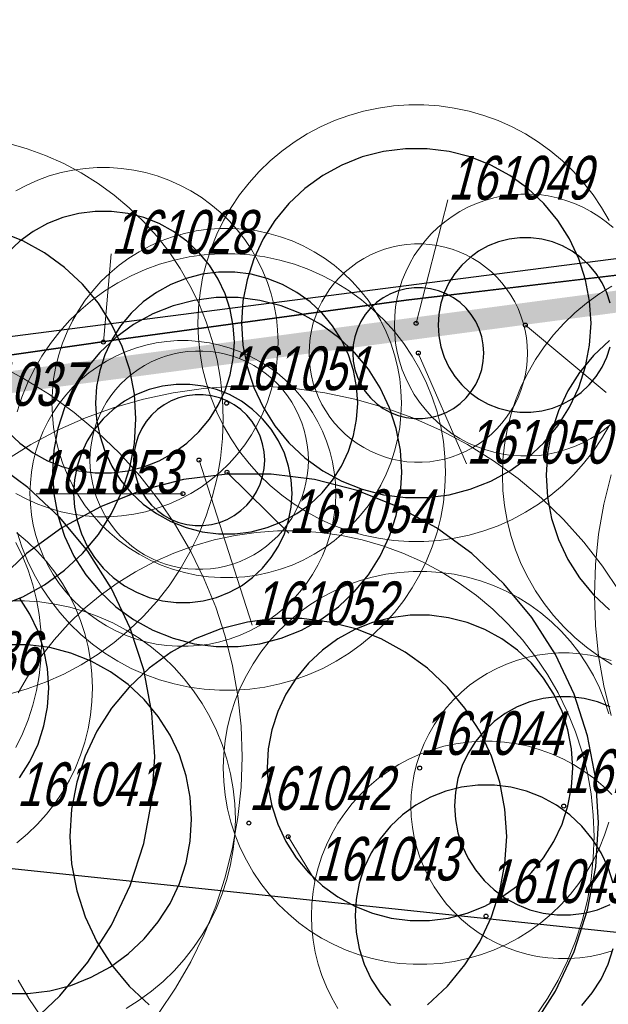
# Model space of a CAD drawing. Header units: metres. Extents: x 7419449 to 7420144, y 5549519 to 5549653.
# Tile 51 of 67: x 7419531 to 7419544, y 5549622 to 5549645. Entities that reach past the tile are written whole.
import ezdxf
from ezdxf.enums import TextEntityAlignment as Align
from ezdxf.lldxf.tags import DXFTag

# ---------------------------------------------------------------- set-up
doc = ezdxf.new("R2010")
doc.units = ezdxf.units.M
doc.layers.add('_4_GRANICA_OPRACOWANIA', color=146, linetype='2', lineweight=53, transparency=0.2)
doc.layers.add('_4_korony', color=7, linetype='Continuous', lineweight=25, true_color=0x7aa300)
for name, color, linetype, lineweight in [('_4_krzewy istniejące', 86, 'Continuous', 30), ('_4_NUMERY_PIKIET', 7, 'Continuous', 15), ('_4_SOD', 30, 'Continuous', 20)]:
    doc.layers.add(name, color=color, linetype=linetype, lineweight=lineweight)
doc.layers.add('_4_PUNKT_INWENTARYZACYJNY', color=7, linetype='Continuous')
doc.styles.add('STANDARD-Working1250', font='arial.ttf', dxfattribs={"height": 2.5})
tags = doc.linetypes.add('2', pattern=[0.9, 0.6, -0.3]).pattern_tags.tags
tags[6:7] = [DXFTag(74, 4), DXFTag(75, 0), DXFTag(340, '0'), DXFTag(46, 1.0), DXFTag(50, 0.0), DXFTag(44, 0.0), DXFTag(45, 0.0)]
tags[4:5] = [DXFTag(74, 4), DXFTag(75, 0), DXFTag(340, '0'), DXFTag(46, 1.0), DXFTag(50, 0.0), DXFTag(44, 0.0), DXFTag(45, 0.0)]

msp = doc.modelspace()

# ---------------------------------------------------------------- linework, layer by layer
at = {"layer": '_4_GRANICA_OPRACOWANIA', "lineweight": 30, "ltscale": 3, "const_width": 0.5}
msp.add_lwpolyline([(7419450.062, 5549530.83), (7419458.91, 5549530.45), (7419461.94, 5549530.29), (7419468.08, 5549529.97), (7419483.43, 5549529.18), (7419523.94, 5549526.59), (7419538.19, 5549526.4), (7419548.95, 5549525.8), (7419576.9, 5549524.47), (7419583.97, 5549584.15), (7419584.48, 5549588.54), (7419590.93, 5549644.33), (7419562.5, 5549640.55), (7419487.71, 5549630.61), (7419482.9, 5549629.97), (7419478.25, 5549627.12), (7419462.12, 5549617.26), (7419459.99, 5549593.07), (7419450.09, 5549531.19)], close=True, dxfattribs=at)
at = {"layer": '_4_korony', "linetype": 'Continuous', "flags": 128}
for points in [[(7419543.984, 5549637.674), (7419543.952, 5549638.175), (7419543.858, 5549638.669), (7419543.703, 5549639.146), (7419543.489, 5549639.601), (7419543.22, 5549640.025), (7419542.9, 5549640.412), (7419542.534, 5549640.756), (7419542.127, 5549641.051), (7419541.687, 5549641.293), (7419541.22, 5549641.478), (7419540.734, 5549641.603), (7419540.235, 5549641.666), (7419539.733, 5549641.666), (7419539.234, 5549641.603), (7419538.748, 5549641.478), (7419538.281, 5549641.293), (7419537.841, 5549641.051), (7419537.434, 5549640.756), (7419537.068, 5549640.412), (7419536.748, 5549640.025), (7419536.479, 5549639.601), (7419536.265, 5549639.146), (7419536.11, 5549638.669), (7419536.016, 5549638.175), (7419535.984, 5549637.674), (7419536.016, 5549637.173), (7419536.11, 5549636.679), (7419536.265, 5549636.202), (7419536.479, 5549635.747), (7419536.748, 5549635.323), (7419537.068, 5549634.936), (7419537.434, 5549634.592), (7419537.841, 5549634.297), (7419538.281, 5549634.055), (7419538.748, 5549633.87), (7419539.234, 5549633.745), (7419539.733, 5549633.682), (7419540.235, 5549633.682), (7419540.734, 5549633.745), (7419541.22, 5549633.87), (7419541.687, 5549634.055), (7419542.127, 5549634.297), (7419542.534, 5549634.592), (7419542.9, 5549634.936), (7419543.22, 5549635.323), (7419543.489, 5549635.747), (7419543.703, 5549636.202), (7419543.858, 5549636.679), (7419543.952, 5549637.173)], [(7419538.642, 5549635.846), (7419538.618, 5549636.222), (7419538.548, 5549636.592), (7419538.431, 5549636.95), (7419538.271, 5549637.291), (7419538.069, 5549637.609), (7419537.829, 5549637.9), (7419537.554, 5549638.158), (7419537.249, 5549638.379), (7419536.919, 5549638.56), (7419536.569, 5549638.699), (7419536.204, 5549638.793), (7419535.83, 5549638.84), (7419535.454, 5549638.84), (7419535.08, 5549638.793), (7419534.715, 5549638.699), (7419534.365, 5549638.56), (7419534.035, 5549638.379), (7419533.73, 5549638.158), (7419533.455, 5549637.9), (7419533.215, 5549637.609), (7419533.013, 5549637.291), (7419532.853, 5549636.95), (7419532.736, 5549636.592), (7419532.666, 5549636.222), (7419532.642, 5549635.846), (7419532.666, 5549635.47), (7419532.736, 5549635.1), (7419532.853, 5549634.742), (7419533.013, 5549634.401), (7419533.215, 5549634.083), (7419533.455, 5549633.792), (7419533.73, 5549633.534), (7419534.035, 5549633.313), (7419534.365, 5549633.132), (7419534.715, 5549632.993), (7419535.08, 5549632.899), (7419535.454, 5549632.852), (7419535.83, 5549632.852), (7419536.204, 5549632.899), (7419536.569, 5549632.993), (7419536.919, 5549633.132), (7419537.249, 5549633.313), (7419537.554, 5549633.534), (7419537.829, 5549633.792), (7419538.069, 5549634.083), (7419538.271, 5549634.401), (7419538.431, 5549634.742), (7419538.548, 5549635.1), (7419538.618, 5549635.47)], [(7419541.529, 5549636.989), (7419541.517, 5549637.177), (7419541.482, 5549637.362), (7419541.424, 5549637.541), (7419541.343, 5549637.712), (7419541.243, 5549637.871), (7419541.122, 5549638.016), (7419540.985, 5549638.145), (7419540.833, 5549638.255), (7419540.668, 5549638.346), (7419540.493, 5549638.416), (7419540.31, 5549638.462), (7419540.123, 5549638.486), (7419539.935, 5549638.486), (7419539.748, 5549638.462), (7419539.565, 5549638.416), (7419539.39, 5549638.346), (7419539.225, 5549638.255), (7419539.073, 5549638.145), (7419538.936, 5549638.016), (7419538.815, 5549637.871), (7419538.715, 5549637.712), (7419538.634, 5549637.541), (7419538.576, 5549637.362), (7419538.541, 5549637.177), (7419538.529, 5549636.989), (7419538.541, 5549636.801), (7419538.576, 5549636.616), (7419538.634, 5549636.437), (7419538.715, 5549636.266), (7419538.815, 5549636.107), (7419538.936, 5549635.962), (7419539.073, 5549635.833), (7419539.225, 5549635.723), (7419539.39, 5549635.632), (7419539.565, 5549635.562), (7419539.748, 5549635.516), (7419539.935, 5549635.492), (7419540.123, 5549635.492), (7419540.31, 5549635.516), (7419540.493, 5549635.562), (7419540.668, 5549635.632), (7419540.833, 5549635.723), (7419540.985, 5549635.833), (7419541.122, 5549635.962), (7419541.243, 5549636.107), (7419541.343, 5549636.266), (7419541.424, 5549636.437), (7419541.482, 5549636.616), (7419541.517, 5549636.801)], [(7419539.652, 5549634.266), (7419539.62, 5549634.767), (7419539.526, 5549635.261), (7419539.371, 5549635.738), (7419539.157, 5549636.193), (7419538.888, 5549636.617), (7419538.568, 5549637.004), (7419538.202, 5549637.348), (7419537.795, 5549637.643), (7419537.355, 5549637.885), (7419536.888, 5549638.07), (7419536.402, 5549638.195), (7419535.903, 5549638.258), (7419535.401, 5549638.258), (7419534.902, 5549638.195), (7419534.416, 5549638.07), (7419533.949, 5549637.885), (7419533.509, 5549637.643), (7419533.102, 5549637.348), (7419532.736, 5549637.004), (7419532.416, 5549636.617), (7419532.147, 5549636.193), (7419531.933, 5549635.738), (7419531.778, 5549635.261), (7419531.684, 5549634.767), (7419531.652, 5549634.266), (7419531.684, 5549633.765), (7419531.778, 5549633.271), (7419531.933, 5549632.794), (7419532.147, 5549632.339), (7419532.416, 5549631.915), (7419532.736, 5549631.528), (7419533.102, 5549631.184), (7419533.509, 5549630.889), (7419533.949, 5549630.647), (7419534.416, 5549630.462), (7419534.902, 5549630.337), (7419535.401, 5549630.274), (7419535.903, 5549630.274), (7419536.402, 5549630.337), (7419536.888, 5549630.462), (7419537.355, 5549630.647), (7419537.795, 5549630.889), (7419538.202, 5549631.184), (7419538.568, 5549631.528), (7419538.888, 5549631.915), (7419539.157, 5549632.339), (7419539.371, 5549632.794), (7419539.526, 5549633.271), (7419539.62, 5549633.765)], [(7419537.14, 5549633.775), (7419537.12, 5549634.088), (7419537.061, 5549634.397), (7419536.964, 5549634.695), (7419536.831, 5549634.979), (7419536.663, 5549635.244), (7419536.462, 5549635.486), (7419536.234, 5549635.701), (7419535.98, 5549635.886), (7419535.704, 5549636.037), (7419535.413, 5549636.153), (7419535.108, 5549636.231), (7419534.797, 5549636.27), (7419534.483, 5549636.27), (7419534.172, 5549636.231), (7419533.867, 5549636.153), (7419533.576, 5549636.037), (7419533.3, 5549635.886), (7419533.046, 5549635.701), (7419532.818, 5549635.486), (7419532.617, 5549635.244), (7419532.449, 5549634.979), (7419532.316, 5549634.695), (7419532.219, 5549634.397), (7419532.16, 5549634.088), (7419532.14, 5549633.775), (7419532.16, 5549633.462), (7419532.219, 5549633.153), (7419532.316, 5549632.855), (7419532.449, 5549632.571), (7419532.617, 5549632.306), (7419532.818, 5549632.064), (7419533.046, 5549631.849), (7419533.3, 5549631.664), (7419533.576, 5549631.513), (7419533.867, 5549631.397), (7419534.172, 5549631.319), (7419534.483, 5549631.28), (7419534.797, 5549631.28), (7419535.108, 5549631.319), (7419535.413, 5549631.397), (7419535.704, 5549631.513), (7419535.98, 5549631.664), (7419536.234, 5549631.849), (7419536.462, 5549632.064), (7419536.663, 5549632.306), (7419536.831, 5549632.571), (7419536.964, 5549632.855), (7419537.061, 5549633.153), (7419537.12, 5549633.462)], [(7419536.513, 5549634.538), (7419536.501, 5549634.726), (7419536.466, 5549634.911), (7419536.408, 5549635.09), (7419536.327, 5549635.261), (7419536.227, 5549635.42), (7419536.106, 5549635.565), (7419535.969, 5549635.694), (7419535.817, 5549635.804), (7419535.652, 5549635.895), (7419535.477, 5549635.965), (7419535.294, 5549636.011), (7419535.107, 5549636.035), (7419534.919, 5549636.035), (7419534.732, 5549636.011), (7419534.549, 5549635.965), (7419534.374, 5549635.895), (7419534.209, 5549635.804), (7419534.057, 5549635.694), (7419533.92, 5549635.565), (7419533.799, 5549635.42), (7419533.699, 5549635.261), (7419533.618, 5549635.09), (7419533.56, 5549634.911), (7419533.525, 5549634.726), (7419533.513, 5549634.538), (7419533.525, 5549634.35), (7419533.56, 5549634.165), (7419533.618, 5549633.986), (7419533.699, 5549633.815), (7419533.799, 5549633.656), (7419533.92, 5549633.511), (7419534.057, 5549633.382), (7419534.209, 5549633.272), (7419534.374, 5549633.181), (7419534.549, 5549633.111), (7419534.732, 5549633.065), (7419534.919, 5549633.041), (7419535.107, 5549633.041), (7419535.294, 5549633.065), (7419535.477, 5549633.111), (7419535.652, 5549633.181), (7419535.817, 5549633.272), (7419535.969, 5549633.382), (7419536.106, 5549633.511), (7419536.227, 5549633.656), (7419536.327, 5549633.815), (7419536.408, 5549633.986), (7419536.466, 5549634.165), (7419536.501, 5549634.35)], [(7419543.566, 5549627.494), (7419543.538, 5549627.933), (7419543.456, 5549628.364), (7419543.32, 5549628.782), (7419543.133, 5549629.18), (7419542.898, 5549629.551), (7419542.617, 5549629.89), (7419542.297, 5549630.191), (7419541.941, 5549630.449), (7419541.556, 5549630.661), (7419541.148, 5549630.823), (7419540.722, 5549630.932), (7419540.286, 5549630.987), (7419539.846, 5549630.987), (7419539.41, 5549630.932), (7419538.984, 5549630.823), (7419538.576, 5549630.661), (7419538.191, 5549630.449), (7419537.835, 5549630.191), (7419537.515, 5549629.89), (7419537.234, 5549629.551), (7419536.999, 5549629.18), (7419536.812, 5549628.782), (7419536.676, 5549628.364), (7419536.594, 5549627.933), (7419536.566, 5549627.494), (7419536.594, 5549627.055), (7419536.676, 5549626.624), (7419536.812, 5549626.206), (7419536.999, 5549625.808), (7419537.234, 5549625.437), (7419537.515, 5549625.098), (7419537.835, 5549624.797), (7419538.191, 5549624.539), (7419538.576, 5549624.327), (7419538.984, 5549624.165), (7419539.41, 5549624.056), (7419539.846, 5549624.001), (7419540.286, 5549624.001), (7419540.722, 5549624.056), (7419541.148, 5549624.165), (7419541.556, 5549624.327), (7419541.941, 5549624.539), (7419542.297, 5549624.797), (7419542.617, 5549625.098), (7419542.898, 5549625.437), (7419543.133, 5549625.808), (7419543.32, 5549626.206), (7419543.456, 5549626.624), (7419543.538, 5549627.055)]]:
    msp.add_lwpolyline(points, close=True, dxfattribs=at)
for points in [[(7419530.632, 5549635.185), (7419530.907, 5549634.927), (7419531.212, 5549634.706), (7419531.542, 5549634.525), (7419531.892, 5549634.386), (7419532.257, 5549634.292), (7419532.631, 5549634.245), (7419533.007, 5549634.245), (7419533.381, 5549634.292), (7419533.746, 5549634.386), (7419534.096, 5549634.525), (7419534.426, 5549634.706), (7419534.731, 5549634.927), (7419535.006, 5549635.185), (7419535.246, 5549635.476), (7419535.448, 5549635.794), (7419535.608, 5549636.135), (7419535.725, 5549636.493), (7419535.795, 5549636.863), (7419535.819, 5549637.239), (7419535.795, 5549637.615), (7419535.725, 5549637.985), (7419535.608, 5549638.343), (7419535.448, 5549638.684), (7419535.246, 5549639.002), (7419535.006, 5549639.293), (7419534.731, 5549639.551), (7419534.426, 5549639.772), (7419534.096, 5549639.953), (7419533.746, 5549640.092), (7419533.381, 5549640.186), (7419533.007, 5549640.233), (7419532.631, 5549640.233), (7419532.257, 5549640.186), (7419531.892, 5549640.092), (7419531.542, 5549639.953), (7419531.212, 5549639.772), (7419530.907, 5549639.551), (7419530.632, 5549639.293)], [(7419530.455, 5549631.204), (7419530.98, 5549631.412), (7419531.475, 5549631.685), (7419531.932, 5549632.017), (7419532.344, 5549632.404), (7419532.705, 5549632.839), (7419533.007, 5549633.316), (7419533.248, 5549633.827), (7419533.423, 5549634.365), (7419533.529, 5549634.92), (7419533.564, 5549635.484), (7419533.529, 5549636.048), (7419533.423, 5549636.603), (7419533.248, 5549637.141), (7419533.007, 5549637.652), (7419532.705, 5549638.129), (7419532.344, 5549638.564), (7419531.932, 5549638.951), (7419531.475, 5549639.283), (7419530.98, 5549639.556), (7419530.455, 5549639.764)], [(7419544.419, 5549638.128), (7419544.342, 5549638.367), (7419544.235, 5549638.595), (7419544.1, 5549638.807), (7419543.94, 5549639), (7419543.757, 5549639.172), (7419543.554, 5549639.32), (7419543.334, 5549639.441), (7419543.1, 5549639.533), (7419542.857, 5549639.596), (7419542.608, 5549639.627), (7419542.356, 5549639.627), (7419542.107, 5549639.596), (7419541.864, 5549639.533), (7419541.63, 5549639.441), (7419541.41, 5549639.32), (7419541.207, 5549639.172), (7419541.024, 5549639), (7419540.864, 5549638.807), (7419540.729, 5549638.595), (7419540.622, 5549638.367), (7419540.545, 5549638.128), (7419540.498, 5549637.882), (7419540.482, 5549637.631), (7419540.498, 5549637.38), (7419540.545, 5549637.134), (7419540.622, 5549636.895), (7419540.729, 5549636.667), (7419540.864, 5549636.455), (7419541.024, 5549636.262), (7419541.207, 5549636.09), (7419541.41, 5549635.942), (7419541.63, 5549635.821), (7419541.864, 5549635.729), (7419542.107, 5549635.666), (7419542.356, 5549635.635), (7419542.608, 5549635.635), (7419542.857, 5549635.666), (7419543.1, 5549635.729), (7419543.334, 5549635.821), (7419543.554, 5549635.942), (7419543.757, 5549636.09), (7419543.94, 5549636.262), (7419544.1, 5549636.455), (7419544.235, 5549636.667), (7419544.342, 5549636.895), (7419544.419, 5549637.134)], [(7419544.406, 5549637.276), (7419544.04, 5549636.932), (7419543.72, 5549636.545), (7419543.451, 5549636.121), (7419543.237, 5549635.666), (7419543.082, 5549635.189), (7419542.988, 5549634.695), (7419542.956, 5549634.194), (7419542.988, 5549633.693), (7419543.082, 5549633.199), (7419543.237, 5549632.722), (7419543.451, 5549632.267), (7419543.72, 5549631.843), (7419544.04, 5549631.456), (7419544.406, 5549631.112)], [(7419531.094, 5549621.585), (7419531.827, 5549622.273), (7419532.467, 5549623.047), (7419533.005, 5549623.895), (7419533.433, 5549624.804), (7419533.744, 5549625.759), (7419533.932, 5549626.746), (7419533.995, 5549627.749), (7419533.932, 5549628.752), (7419533.744, 5549629.739), (7419533.433, 5549630.694), (7419533.005, 5549631.603), (7419532.467, 5549632.451), (7419531.827, 5549633.225), (7419531.094, 5549633.913), (7419530.282, 5549634.504)], [(7419542.629, 5549621.532), (7419543.167, 5549622.38), (7419543.595, 5549623.289), (7419543.906, 5549624.244), (7419544.094, 5549625.231), (7419544.157, 5549626.234), (7419544.094, 5549627.237), (7419543.906, 5549628.224), (7419543.595, 5549629.179), (7419543.167, 5549630.088), (7419542.629, 5549630.936), (7419541.989, 5549631.71), (7419541.256, 5549632.398), (7419540.444, 5549632.989), (7419539.563, 5549633.473), (7419538.629, 5549633.842), (7419537.656, 5549634.092), (7419536.659, 5549634.218), (7419535.655, 5549634.218), (7419534.658, 5549634.092), (7419533.685, 5549633.842), (7419532.751, 5549633.473), (7419531.87, 5549632.989), (7419531.058, 5549632.398), (7419530.325, 5549631.71)], [(7419530.902, 5549627.269), (7419531.137, 5549627.64), (7419531.324, 5549628.038), (7419531.46, 5549628.456), (7419531.542, 5549628.887), (7419531.57, 5549629.326), (7419531.542, 5549629.765), (7419531.46, 5549630.196), (7419531.324, 5549630.614), (7419531.137, 5549631.012), (7419530.902, 5549631.383)], [(7419540.24, 5549622.069), (7419540.698, 5549622.499), (7419541.098, 5549622.983), (7419541.435, 5549623.513), (7419541.702, 5549624.081), (7419541.896, 5549624.679), (7419542.014, 5549625.295), (7419542.053, 5549625.922), (7419542.014, 5549626.549), (7419541.896, 5549627.165), (7419541.702, 5549627.763), (7419541.435, 5549628.331), (7419541.098, 5549628.861), (7419540.698, 5549629.345), (7419540.24, 5549629.775), (7419539.732, 5549630.144), (7419539.182, 5549630.446), (7419538.598, 5549630.677), (7419537.99, 5549630.833), (7419537.367, 5549630.912), (7419536.739, 5549630.912), (7419536.116, 5549630.833), (7419535.508, 5549630.677), (7419534.924, 5549630.446), (7419534.374, 5549630.144), (7419533.866, 5549629.775), (7419533.408, 5549629.345), (7419533.008, 5549628.861), (7419532.671, 5549628.331), (7419532.404, 5549627.763), (7419532.21, 5549627.165), (7419532.092, 5549626.549), (7419532.053, 5549625.922), (7419532.092, 5549625.295), (7419532.21, 5549624.679), (7419532.404, 5549624.081), (7419532.671, 5549623.513), (7419533.008, 5549622.983), (7419533.408, 5549622.499), (7419533.866, 5549622.069)], [(7419530.59, 5549622.327), (7419531.092, 5549622.327), (7419531.591, 5549622.39), (7419532.077, 5549622.515), (7419532.544, 5549622.7), (7419532.984, 5549622.942), (7419533.391, 5549623.237), (7419533.757, 5549623.581), (7419534.077, 5549623.968), (7419534.346, 5549624.392), (7419534.56, 5549624.847), (7419534.715, 5549625.324), (7419534.809, 5549625.818), (7419534.841, 5549626.319), (7419534.809, 5549626.82), (7419534.715, 5549627.314), (7419534.56, 5549627.791), (7419534.346, 5549628.246), (7419534.077, 5549628.67), (7419533.757, 5549629.057), (7419533.391, 5549629.401), (7419532.984, 5549629.696), (7419532.544, 5549629.938), (7419532.077, 5549630.123), (7419531.591, 5549630.248), (7419531.092, 5549630.311), (7419530.59, 5549630.311)], [(7419544.423, 5549628.888), (7419544.132, 5549629.004), (7419543.827, 5549629.082), (7419543.516, 5549629.121), (7419543.202, 5549629.121), (7419542.891, 5549629.082), (7419542.586, 5549629.004), (7419542.295, 5549628.888), (7419542.019, 5549628.737), (7419541.765, 5549628.552), (7419541.537, 5549628.337), (7419541.336, 5549628.095), (7419541.168, 5549627.83), (7419541.035, 5549627.546), (7419540.938, 5549627.248), (7419540.879, 5549626.939), (7419540.859, 5549626.626), (7419540.879, 5549626.313), (7419540.938, 5549626.004), (7419541.035, 5549625.706), (7419541.168, 5549625.422), (7419541.336, 5549625.157), (7419541.537, 5549624.915), (7419541.765, 5549624.7), (7419542.019, 5549624.515), (7419542.295, 5549624.364), (7419542.586, 5549624.248), (7419542.891, 5549624.17), (7419543.202, 5549624.131), (7419543.516, 5549624.131), (7419543.827, 5549624.17), (7419544.132, 5549624.248), (7419544.423, 5549624.364)], [(7419544.489, 5549624.852), (7419544.372, 5549625.21), (7419544.212, 5549625.551), (7419544.01, 5549625.869), (7419543.77, 5549626.16), (7419543.495, 5549626.418), (7419543.19, 5549626.639), (7419542.86, 5549626.82), (7419542.51, 5549626.959), (7419542.145, 5549627.053), (7419541.771, 5549627.1), (7419541.395, 5549627.1), (7419541.021, 5549627.053), (7419540.656, 5549626.959), (7419540.306, 5549626.82), (7419539.976, 5549626.639), (7419539.671, 5549626.418), (7419539.396, 5549626.16), (7419539.156, 5549625.869), (7419538.954, 5549625.551), (7419538.794, 5549625.21), (7419538.677, 5549624.852), (7419538.607, 5549624.482), (7419538.583, 5549624.106), (7419538.607, 5549623.73), (7419538.677, 5549623.36), (7419538.794, 5549623.002), (7419538.954, 5549622.661), (7419539.156, 5549622.343), (7419539.396, 5549622.052)], [(7419543.77, 5549622.052), (7419544.01, 5549622.343), (7419544.212, 5549622.661), (7419544.372, 5549623.002), (7419544.489, 5549623.36)]]:
    msp.add_lwpolyline(points, dxfattribs=at)
at = {"layer": '_4_krzewy istniejące'}
for points in [[(7419503.65, 5549633.061), (7419503.556, 5549628.049), (7419575.86, 5549620.44), (7419588.169, 5549619.055), (7419591.01, 5549644.3), (7419582.35, 5549643.4), (7419562.67, 5549640.92), (7419539.75, 5549638.2), (7419533.17, 5549637.3), (7419503.65, 5549633.061)], [(7419556.058, 5549640.135), (7419556, 5549640.62), (7419510.4, 5549634.75), (7419510.501, 5549634.045), (7419533.17, 5549637.3), (7419539.75, 5549638.2), (7419556.058, 5549640.135)]]:
    msp.add_lwpolyline(points, dxfattribs=at)
at = {"layer": '_4_NUMERY_PIKIET'}
for points in [[(7419539.98, 5549637.67), (7419540.709, 5549640.499)], [(7419532.82, 5549637.24), (7419532.999, 5549639.259)], [(7419542.48, 5549637.63), (7419544.332, 5549636.084)], [(7419540.03, 5549636.99), (7419541.129, 5549634.453)], [(7419535.01, 5549634.54), (7419536.229, 5549630.757)], [(7419535.65, 5549634.26), (7419537.065, 5549632.866)], [(7419534.64, 5549633.77), (7419531.278, 5549633.769)], [(7419537.05, 5549625.92), (7419537.666, 5549624.91)]]:
    msp.add_lwpolyline(points, dxfattribs=at)
at = {"layer": '_4_PUNKT_INWENTARYZACYJNY'}
for centre in [(7419539.98, 5549637.67), (7419542.48, 5549637.63), (7419532.82, 5549637.24), (7419540.03, 5549636.99), (7419535.64, 5549635.84), (7419535.01, 5549634.54), (7419535.65, 5549634.26), (7419534.64, 5549633.77), (7419540.06, 5549627.49), (7419543.36, 5549626.62), (7419536.15, 5549626.23), (7419537.05, 5549625.92), (7419541.58, 5549624.1)]:
    msp.add_circle(centre, 0.045, dxfattribs=at)
at = {"layer": '_4_SOD', "flags": 128}
for points in [[(7419544.399, 5549640.021), (7419544.224, 5549640.324), (7419544.029, 5549640.613), (7419543.814, 5549640.888), (7419543.581, 5549641.147), (7419543.33, 5549641.39), (7419543.062, 5549641.614), (7419542.78, 5549641.819), (7419542.484, 5549642.004), (7419542.176, 5549642.168), (7419541.857, 5549642.31), (7419541.529, 5549642.429), (7419541.194, 5549642.525), (7419540.852, 5549642.598), (7419540.507, 5549642.647), (7419540.158, 5549642.671), (7419539.81, 5549642.671), (7419539.461, 5549642.647), (7419539.116, 5549642.598), (7419538.774, 5549642.525), (7419538.439, 5549642.429), (7419538.111, 5549642.31), (7419537.792, 5549642.168), (7419537.484, 5549642.004), (7419537.188, 5549641.819), (7419536.906, 5549641.614), (7419536.638, 5549641.39), (7419536.387, 5549641.147), (7419536.154, 5549640.888), (7419535.939, 5549640.613), (7419535.744, 5549640.324), (7419535.569, 5549640.021), (7419535.416, 5549639.708), (7419535.286, 5549639.384), (7419535.178, 5549639.052), (7419535.093, 5549638.714), (7419535.033, 5549638.37), (7419534.996, 5549638.023), (7419534.984, 5549637.674), (7419534.996, 5549637.325), (7419535.033, 5549636.978), (7419535.093, 5549636.634), (7419535.178, 5549636.296), (7419535.286, 5549635.964), (7419535.416, 5549635.64), (7419535.569, 5549635.327), (7419535.744, 5549635.024), (7419535.939, 5549634.735), (7419536.154, 5549634.46), (7419536.387, 5549634.201), (7419536.638, 5549633.958), (7419536.906, 5549633.734), (7419537.188, 5549633.529), (7419537.484, 5549633.344), (7419537.792, 5549633.18), (7419538.111, 5549633.038), (7419538.439, 5549632.919), (7419538.774, 5549632.823), (7419539.116, 5549632.75), (7419539.461, 5549632.701), (7419539.81, 5549632.677), (7419540.158, 5549632.677), (7419540.507, 5549632.701), (7419540.852, 5549632.75), (7419541.194, 5549632.823), (7419541.529, 5549632.919), (7419541.857, 5549633.038), (7419542.176, 5549633.18), (7419542.484, 5549633.344), (7419542.78, 5549633.529), (7419543.062, 5549633.734), (7419543.33, 5549633.958), (7419543.581, 5549634.201), (7419543.814, 5549634.46), (7419544.029, 5549634.735), (7419544.224, 5549635.024), (7419544.399, 5549635.327)], [(7419530.636, 5549629.177), (7419531.073, 5549629.302), (7419531.499, 5549629.457), (7419531.913, 5549629.642), (7419532.314, 5549629.855), (7419532.699, 5549630.095), (7419533.066, 5549630.362), (7419533.413, 5549630.654), (7419533.74, 5549630.969), (7419534.043, 5549631.306), (7419534.323, 5549631.663), (7419534.576, 5549632.04), (7419534.803, 5549632.432), (7419535.002, 5549632.84), (7419535.172, 5549633.261), (7419535.312, 5549633.692), (7419535.422, 5549634.133), (7419535.501, 5549634.579), (7419535.548, 5549635.031), (7419535.564, 5549635.484), (7419535.548, 5549635.937), (7419535.501, 5549636.389), (7419535.422, 5549636.835), (7419535.312, 5549637.276), (7419535.172, 5549637.707), (7419535.002, 5549638.128), (7419534.803, 5549638.536), (7419534.576, 5549638.928), (7419534.323, 5549639.305), (7419534.043, 5549639.662), (7419533.74, 5549639.999), (7419533.413, 5549640.314), (7419533.066, 5549640.606), (7419532.699, 5549640.873), (7419532.314, 5549641.113), (7419531.913, 5549641.326), (7419531.499, 5549641.511), (7419531.073, 5549641.666), (7419530.636, 5549641.791)], [(7419530.819, 5549633.775), (7419531.066, 5549633.644), (7419531.321, 5549633.53), (7419531.583, 5549633.435), (7419531.851, 5549633.358), (7419532.124, 5549633.3), (7419532.401, 5549633.261), (7419532.679, 5549633.241), (7419532.959, 5549633.241), (7419533.237, 5549633.261), (7419533.514, 5549633.3), (7419533.787, 5549633.358), (7419534.055, 5549633.435), (7419534.317, 5549633.53), (7419534.572, 5549633.644), (7419534.819, 5549633.775), (7419535.056, 5549633.923), (7419535.282, 5549634.087), (7419535.496, 5549634.266), (7419535.696, 5549634.46), (7419535.883, 5549634.668), (7419536.055, 5549634.888), (7419536.211, 5549635.119), (7419536.351, 5549635.361), (7419536.473, 5549635.612), (7419536.578, 5549635.871), (7419536.664, 5549636.136), (7419536.732, 5549636.407), (7419536.78, 5549636.682), (7419536.809, 5549636.96), (7419536.819, 5549637.239), (7419536.809, 5549637.518), (7419536.78, 5549637.796), (7419536.732, 5549638.071), (7419536.664, 5549638.342), (7419536.578, 5549638.607), (7419536.473, 5549638.866), (7419536.351, 5549639.117), (7419536.211, 5549639.359), (7419536.055, 5549639.59), (7419535.883, 5549639.81), (7419535.696, 5549640.018), (7419535.496, 5549640.212), (7419535.282, 5549640.391), (7419535.056, 5549640.555), (7419534.819, 5549640.703), (7419534.572, 5549640.834), (7419534.317, 5549640.948), (7419534.055, 5549641.043), (7419533.787, 5549641.12), (7419533.514, 5549641.178), (7419533.237, 5549641.217), (7419532.959, 5549641.237), (7419532.679, 5549641.237), (7419532.401, 5549641.217), (7419532.124, 5549641.178), (7419531.851, 5549641.12), (7419531.583, 5549641.043), (7419531.321, 5549640.948), (7419531.066, 5549640.834), (7419530.819, 5549640.703)], [(7419544.489, 5549639.86), (7419544.329, 5549639.995), (7419544.16, 5549640.118), (7419543.982, 5549640.229), (7419543.797, 5549640.327), (7419543.606, 5549640.413), (7419543.409, 5549640.484), (7419543.208, 5549640.542), (7419543.003, 5549640.585), (7419542.796, 5549640.615), (7419542.587, 5549640.629), (7419542.377, 5549640.629), (7419542.168, 5549640.615), (7419541.961, 5549640.585), (7419541.756, 5549640.542), (7419541.555, 5549640.484), (7419541.358, 5549640.413), (7419541.167, 5549640.327), (7419540.982, 5549640.229), (7419540.804, 5549640.118), (7419540.635, 5549639.995), (7419540.475, 5549639.86), (7419540.324, 5549639.715), (7419540.184, 5549639.559), (7419540.055, 5549639.394), (7419539.938, 5549639.221), (7419539.833, 5549639.039), (7419539.741, 5549638.851), (7419539.663, 5549638.657), (7419539.598, 5549638.458), (7419539.548, 5549638.255), (7419539.511, 5549638.049), (7419539.489, 5549637.84), (7419539.482, 5549637.631), (7419539.489, 5549637.422), (7419539.511, 5549637.213), (7419539.548, 5549637.007), (7419539.598, 5549636.804), (7419539.663, 5549636.605), (7419539.741, 5549636.411), (7419539.833, 5549636.223), (7419539.938, 5549636.041), (7419540.055, 5549635.868), (7419540.184, 5549635.703), (7419540.324, 5549635.547), (7419540.475, 5549635.402), (7419540.635, 5549635.267), (7419540.804, 5549635.144), (7419540.982, 5549635.033), (7419541.167, 5549634.935), (7419541.358, 5549634.849), (7419541.555, 5549634.778), (7419541.756, 5549634.72), (7419541.961, 5549634.677), (7419542.168, 5549634.647), (7419542.377, 5549634.633), (7419542.587, 5549634.633), (7419542.796, 5549634.647), (7419543.003, 5549634.677), (7419543.208, 5549634.72), (7419543.409, 5549634.778), (7419543.606, 5549634.849), (7419543.797, 5549634.935), (7419543.982, 5549635.033), (7419544.16, 5549635.144), (7419544.329, 5549635.267), (7419544.489, 5549635.402)], [(7419530.846, 5549632.888), (7419530.954, 5549632.556), (7419531.084, 5549632.232), (7419531.237, 5549631.919), (7419531.412, 5549631.616), (7419531.607, 5549631.327), (7419531.822, 5549631.052), (7419532.055, 5549630.793), (7419532.306, 5549630.55), (7419532.574, 5549630.326), (7419532.856, 5549630.121), (7419533.152, 5549629.936), (7419533.46, 5549629.772), (7419533.779, 5549629.63), (7419534.107, 5549629.511), (7419534.442, 5549629.415), (7419534.784, 5549629.342), (7419535.129, 5549629.293), (7419535.478, 5549629.269), (7419535.826, 5549629.269), (7419536.175, 5549629.293), (7419536.52, 5549629.342), (7419536.862, 5549629.415), (7419537.197, 5549629.511), (7419537.525, 5549629.63), (7419537.844, 5549629.772), (7419538.152, 5549629.936), (7419538.448, 5549630.121), (7419538.73, 5549630.326), (7419538.998, 5549630.55), (7419539.249, 5549630.793), (7419539.482, 5549631.052), (7419539.697, 5549631.327), (7419539.892, 5549631.616), (7419540.067, 5549631.919), (7419540.22, 5549632.232), (7419540.35, 5549632.556), (7419540.458, 5549632.888), (7419540.543, 5549633.226), (7419540.603, 5549633.57), (7419540.64, 5549633.917), (7419540.652, 5549634.266), (7419540.64, 5549634.615), (7419540.603, 5549634.962), (7419540.543, 5549635.306), (7419540.458, 5549635.644), (7419540.35, 5549635.976), (7419540.22, 5549636.3), (7419540.067, 5549636.613), (7419539.892, 5549636.916), (7419539.697, 5549637.205), (7419539.482, 5549637.48), (7419539.249, 5549637.739), (7419538.998, 5549637.982), (7419538.73, 5549638.206), (7419538.448, 5549638.411), (7419538.152, 5549638.596), (7419537.844, 5549638.76), (7419537.525, 5549638.902), (7419537.197, 5549639.021), (7419536.862, 5549639.117), (7419536.52, 5549639.19), (7419536.175, 5549639.239), (7419535.826, 5549639.263), (7419535.478, 5549639.263), (7419535.129, 5549639.239), (7419534.784, 5549639.19), (7419534.442, 5549639.117), (7419534.107, 5549639.021), (7419533.779, 5549638.902), (7419533.46, 5549638.76), (7419533.152, 5549638.596), (7419532.856, 5549638.411), (7419532.574, 5549638.206), (7419532.306, 5549637.982), (7419532.055, 5549637.739), (7419531.822, 5549637.48), (7419531.607, 5549637.205), (7419531.412, 5549636.916), (7419531.237, 5549636.613), (7419531.084, 5549636.3), (7419530.954, 5549635.976), (7419530.846, 5549635.644)], [(7419544.456, 5549638.524), (7419544.16, 5549638.339), (7419543.878, 5549638.134), (7419543.61, 5549637.91), (7419543.359, 5549637.667), (7419543.126, 5549637.408), (7419542.911, 5549637.133), (7419542.716, 5549636.844), (7419542.541, 5549636.541), (7419542.388, 5549636.228), (7419542.258, 5549635.904), (7419542.15, 5549635.572), (7419542.065, 5549635.234), (7419542.005, 5549634.89), (7419541.968, 5549634.543), (7419541.956, 5549634.194), (7419541.968, 5549633.845), (7419542.005, 5549633.498), (7419542.065, 5549633.154), (7419542.15, 5549632.816), (7419542.258, 5549632.484), (7419542.388, 5549632.16), (7419542.541, 5549631.847), (7419542.716, 5549631.544), (7419542.911, 5549631.255), (7419543.126, 5549630.98), (7419543.359, 5549630.721), (7419543.61, 5549630.478), (7419543.878, 5549630.254), (7419544.16, 5549630.049), (7419544.456, 5549629.864)], [(7419534.085, 5549621.871), (7419534.475, 5549622.45), (7419534.824, 5549623.054), (7419535.13, 5549623.682), (7419535.392, 5549624.329), (7419535.608, 5549624.993), (7419535.776, 5549625.67), (7419535.898, 5549626.357), (7419535.971, 5549627.051), (7419535.995, 5549627.749), (7419535.971, 5549628.447), (7419535.898, 5549629.141), (7419535.776, 5549629.828), (7419535.608, 5549630.505), (7419535.392, 5549631.169), (7419535.13, 5549631.816), (7419534.824, 5549632.444), (7419534.475, 5549633.048), (7419534.085, 5549633.627), (7419533.655, 5549634.177), (7419533.188, 5549634.696), (7419532.686, 5549635.18), (7419532.152, 5549635.629), (7419531.587, 5549636.039), (7419530.995, 5549636.409), (7419530.379, 5549636.737)], [(7419544.637, 5549631.533), (7419544.247, 5549632.112), (7419543.817, 5549632.662), (7419543.35, 5549633.181), (7419542.848, 5549633.665), (7419542.314, 5549634.114), (7419541.749, 5549634.524), (7419541.157, 5549634.894), (7419540.541, 5549635.222), (7419539.903, 5549635.506), (7419539.247, 5549635.745), (7419538.576, 5549635.937), (7419537.893, 5549636.082), (7419537.202, 5549636.179), (7419536.506, 5549636.228), (7419535.808, 5549636.228), (7419535.112, 5549636.179), (7419534.421, 5549636.082), (7419533.738, 5549635.937), (7419533.067, 5549635.745), (7419532.411, 5549635.506), (7419531.773, 5549635.222), (7419531.157, 5549634.894), (7419530.565, 5549634.524)], [(7419544.447, 5549634.205), (7419544.279, 5549633.528), (7419544.157, 5549632.841), (7419544.084, 5549632.147), (7419544.06, 5549631.449), (7419544.084, 5549630.751), (7419544.157, 5549630.057), (7419544.279, 5549629.37), (7419544.447, 5549628.693)], [(7419530.84, 5549625.78), (7419531.081, 5549625.982), (7419531.307, 5549626.2), (7419531.517, 5549626.433), (7419531.711, 5549626.681), (7419531.886, 5549626.941), (7419532.043, 5549627.213), (7419532.181, 5549627.496), (7419532.299, 5549627.787), (7419532.396, 5549628.086), (7419532.472, 5549628.39), (7419532.526, 5549628.7), (7419532.559, 5549629.012), (7419532.57, 5549629.326), (7419532.559, 5549629.64), (7419532.526, 5549629.952), (7419532.472, 5549630.262), (7419532.396, 5549630.566), (7419532.299, 5549630.865), (7419532.181, 5549631.156), (7419532.043, 5549631.439), (7419531.886, 5549631.711), (7419531.711, 5549631.971), (7419531.517, 5549632.219), (7419531.307, 5549632.452), (7419531.081, 5549632.67), (7419530.84, 5549632.872)], [(7419542.716, 5549621.808), (7419542.989, 5549622.213), (7419543.234, 5549622.636), (7419543.448, 5549623.075), (7419543.631, 5549623.528), (7419543.782, 5549623.993), (7419543.9, 5549624.467), (7419543.985, 5549624.948), (7419544.036, 5549625.434), (7419544.053, 5549625.922), (7419544.036, 5549626.41), (7419543.985, 5549626.896), (7419543.9, 5549627.377), (7419543.782, 5549627.851), (7419543.631, 5549628.316), (7419543.448, 5549628.769), (7419543.234, 5549629.208), (7419542.989, 5549629.631), (7419542.716, 5549630.036), (7419542.415, 5549630.422), (7419542.088, 5549630.785), (7419541.737, 5549631.124), (7419541.363, 5549631.438), (7419540.967, 5549631.725), (7419540.553, 5549631.984), (7419540.122, 5549632.214), (7419539.675, 5549632.412), (7419539.216, 5549632.579), (7419538.746, 5549632.714), (7419538.269, 5549632.816), (7419537.785, 5549632.884), (7419537.297, 5549632.918), (7419536.809, 5549632.918), (7419536.321, 5549632.884), (7419535.837, 5549632.816), (7419535.36, 5549632.714), (7419534.89, 5549632.579), (7419534.431, 5549632.412), (7419533.984, 5549632.214), (7419533.553, 5549631.984), (7419533.139, 5549631.725), (7419532.743, 5549631.438), (7419532.369, 5549631.124), (7419532.018, 5549630.785), (7419531.691, 5549630.422), (7419531.39, 5549630.036), (7419531.117, 5549629.631), (7419530.872, 5549629.208)], [(7419530.815, 5549627.959), (7419530.968, 5549628.272), (7419531.098, 5549628.596), (7419531.206, 5549628.928), (7419531.291, 5549629.266), (7419531.351, 5549629.61), (7419531.388, 5549629.957), (7419531.4, 5549630.306), (7419531.388, 5549630.655), (7419531.351, 5549631.002), (7419531.291, 5549631.346), (7419531.206, 5549631.684), (7419531.098, 5549632.016), (7419530.968, 5549632.34), (7419530.815, 5549632.653)], [(7419544.392, 5549628.734), (7419544.295, 5549629.033), (7419544.177, 5549629.324), (7419544.039, 5549629.607), (7419543.882, 5549629.879), (7419543.707, 5549630.139), (7419543.513, 5549630.387), (7419543.303, 5549630.62), (7419543.077, 5549630.838), (7419542.836, 5549631.04), (7419542.582, 5549631.225), (7419542.316, 5549631.391), (7419542.039, 5549631.539), (7419541.752, 5549631.666), (7419541.457, 5549631.774), (7419541.155, 5549631.86), (7419540.847, 5549631.926), (7419540.536, 5549631.969), (7419540.223, 5549631.991), (7419539.909, 5549631.991), (7419539.596, 5549631.969), (7419539.285, 5549631.926), (7419538.977, 5549631.86), (7419538.675, 5549631.774), (7419538.38, 5549631.666), (7419538.093, 5549631.539), (7419537.816, 5549631.391), (7419537.55, 5549631.225), (7419537.296, 5549631.04), (7419537.055, 5549630.838), (7419536.829, 5549630.62), (7419536.619, 5549630.387), (7419536.425, 5549630.139), (7419536.25, 5549629.879), (7419536.093, 5549629.607), (7419535.955, 5549629.324), (7419535.837, 5549629.033), (7419535.74, 5549628.734), (7419535.664, 5549628.43), (7419535.61, 5549628.12), (7419535.577, 5549627.808), (7419535.566, 5549627.494), (7419535.577, 5549627.18), (7419535.61, 5549626.868), (7419535.664, 5549626.558), (7419535.74, 5549626.254), (7419535.837, 5549625.955), (7419535.955, 5549625.664), (7419536.093, 5549625.381), (7419536.25, 5549625.109), (7419536.425, 5549624.849), (7419536.619, 5549624.601), (7419536.829, 5549624.368), (7419537.055, 5549624.15), (7419537.296, 5549623.948), (7419537.55, 5549623.763), (7419537.816, 5549623.597), (7419538.093, 5549623.449), (7419538.38, 5549623.322), (7419538.675, 5549623.214), (7419538.977, 5549623.128), (7419539.285, 5549623.062), (7419539.596, 5549623.019), (7419539.909, 5549622.997), (7419540.223, 5549622.997), (7419540.536, 5549623.019), (7419540.847, 5549623.062), (7419541.155, 5549623.128), (7419541.457, 5549623.214), (7419541.752, 5549623.322), (7419542.039, 5549623.449), (7419542.316, 5549623.597), (7419542.582, 5549623.763), (7419542.836, 5549623.948), (7419543.077, 5549624.15), (7419543.303, 5549624.368), (7419543.513, 5549624.601), (7419543.707, 5549624.849), (7419543.882, 5549625.109), (7419544.039, 5549625.381), (7419544.177, 5549625.664), (7419544.295, 5549625.955), (7419544.392, 5549626.254)], [(7419533.341, 5549621.989), (7419533.637, 5549622.174), (7419533.919, 5549622.379), (7419534.187, 5549622.603), (7419534.438, 5549622.846), (7419534.671, 5549623.105), (7419534.886, 5549623.38), (7419535.081, 5549623.669), (7419535.256, 5549623.972), (7419535.409, 5549624.285), (7419535.539, 5549624.609), (7419535.647, 5549624.941), (7419535.732, 5549625.279), (7419535.792, 5549625.623), (7419535.829, 5549625.97), (7419535.841, 5549626.319), (7419535.829, 5549626.668), (7419535.792, 5549627.015), (7419535.732, 5549627.359), (7419535.647, 5549627.697), (7419535.539, 5549628.029), (7419535.409, 5549628.353), (7419535.256, 5549628.666), (7419535.081, 5549628.969), (7419534.886, 5549629.258), (7419534.671, 5549629.533), (7419534.438, 5549629.792), (7419534.187, 5549630.035), (7419533.919, 5549630.259), (7419533.637, 5549630.464), (7419533.341, 5549630.649), (7419533.033, 5549630.813), (7419532.714, 5549630.955), (7419532.386, 5549631.074), (7419532.051, 5549631.17), (7419531.709, 5549631.243), (7419531.364, 5549631.292), (7419531.015, 5549631.316), (7419530.667, 5549631.316)], [(7419544.441, 5549629.955), (7419544.206, 5549630.022), (7419543.967, 5549630.073), (7419543.725, 5549630.107), (7419543.481, 5549630.124), (7419543.237, 5549630.124), (7419542.993, 5549630.107), (7419542.751, 5549630.073), (7419542.512, 5549630.022), (7419542.277, 5549629.955), (7419542.048, 5549629.871), (7419541.825, 5549629.772), (7419541.609, 5549629.657), (7419541.402, 5549629.528), (7419541.204, 5549629.384), (7419541.017, 5549629.227), (7419540.841, 5549629.057), (7419540.678, 5549628.876), (7419540.527, 5549628.683), (7419540.391, 5549628.481), (7419540.269, 5549628.269), (7419540.162, 5549628.05), (7419540.07, 5549627.823), (7419539.995, 5549627.591), (7419539.935, 5549627.354), (7419539.893, 5549627.113), (7419539.868, 5549626.87), (7419539.859, 5549626.626), (7419539.868, 5549626.382), (7419539.893, 5549626.139), (7419539.935, 5549625.898), (7419539.995, 5549625.661), (7419540.07, 5549625.429), (7419540.162, 5549625.202), (7419540.269, 5549624.983), (7419540.391, 5549624.771), (7419540.527, 5549624.569), (7419540.678, 5549624.376), (7419540.841, 5549624.195), (7419541.017, 5549624.025), (7419541.204, 5549623.868), (7419541.402, 5549623.724), (7419541.609, 5549623.595), (7419541.825, 5549623.48), (7419542.048, 5549623.381), (7419542.277, 5549623.297), (7419542.512, 5549623.23), (7419542.751, 5549623.179), (7419542.993, 5549623.145), (7419543.237, 5549623.128), (7419543.481, 5549623.128), (7419543.725, 5549623.145), (7419543.967, 5549623.179), (7419544.206, 5549623.23), (7419544.441, 5549623.297)], [(7419544.46, 5549626.885), (7419544.26, 5549627.079), (7419544.046, 5549627.258), (7419543.82, 5549627.422), (7419543.583, 5549627.57), (7419543.336, 5549627.701), (7419543.081, 5549627.815), (7419542.819, 5549627.91), (7419542.551, 5549627.987), (7419542.278, 5549628.045), (7419542.001, 5549628.084), (7419541.723, 5549628.104), (7419541.443, 5549628.104), (7419541.165, 5549628.084), (7419540.888, 5549628.045), (7419540.615, 5549627.987), (7419540.347, 5549627.91), (7419540.085, 5549627.815), (7419539.83, 5549627.701), (7419539.583, 5549627.57), (7419539.346, 5549627.422), (7419539.12, 5549627.258), (7419538.906, 5549627.079), (7419538.706, 5549626.885), (7419538.519, 5549626.677), (7419538.347, 5549626.457), (7419538.191, 5549626.226), (7419538.051, 5549625.984), (7419537.929, 5549625.733), (7419537.824, 5549625.474), (7419537.738, 5549625.209), (7419537.67, 5549624.938), (7419537.622, 5549624.663), (7419537.593, 5549624.385), (7419537.583, 5549624.106), (7419537.593, 5549623.827), (7419537.622, 5549623.549), (7419537.67, 5549623.274), (7419537.738, 5549623.003), (7419537.824, 5549622.738), (7419537.929, 5549622.479), (7419538.051, 5549622.228), (7419538.191, 5549621.986)], [(7419530.872, 5549622.636), (7419531.117, 5549622.213), (7419531.39, 5549621.808)]]:
    msp.add_lwpolyline(points, dxfattribs=at)
for points in [[(7419539.642, 5549635.846), (7419539.632, 5549636.125), (7419539.603, 5549636.403), (7419539.555, 5549636.678), (7419539.487, 5549636.949), (7419539.401, 5549637.214), (7419539.296, 5549637.473), (7419539.174, 5549637.724), (7419539.034, 5549637.966), (7419538.878, 5549638.197), (7419538.706, 5549638.417), (7419538.519, 5549638.625), (7419538.319, 5549638.819), (7419538.105, 5549638.998), (7419537.879, 5549639.162), (7419537.642, 5549639.31), (7419537.395, 5549639.441), (7419537.14, 5549639.555), (7419536.878, 5549639.65), (7419536.61, 5549639.727), (7419536.337, 5549639.785), (7419536.06, 5549639.824), (7419535.782, 5549639.844), (7419535.502, 5549639.844), (7419535.224, 5549639.824), (7419534.947, 5549639.785), (7419534.674, 5549639.727), (7419534.406, 5549639.65), (7419534.144, 5549639.555), (7419533.889, 5549639.441), (7419533.642, 5549639.31), (7419533.405, 5549639.162), (7419533.179, 5549638.998), (7419532.965, 5549638.819), (7419532.765, 5549638.625), (7419532.578, 5549638.417), (7419532.406, 5549638.197), (7419532.25, 5549637.966), (7419532.11, 5549637.724), (7419531.988, 5549637.473), (7419531.883, 5549637.214), (7419531.797, 5549636.949), (7419531.729, 5549636.678), (7419531.681, 5549636.403), (7419531.652, 5549636.125), (7419531.642, 5549635.846), (7419531.652, 5549635.567), (7419531.681, 5549635.289), (7419531.729, 5549635.014), (7419531.797, 5549634.743), (7419531.883, 5549634.478), (7419531.988, 5549634.219), (7419532.11, 5549633.968), (7419532.25, 5549633.726), (7419532.406, 5549633.495), (7419532.578, 5549633.275), (7419532.765, 5549633.067), (7419532.965, 5549632.873), (7419533.179, 5549632.694), (7419533.405, 5549632.53), (7419533.642, 5549632.382), (7419533.889, 5549632.251), (7419534.144, 5549632.137), (7419534.406, 5549632.042), (7419534.674, 5549631.965), (7419534.947, 5549631.907), (7419535.224, 5549631.868), (7419535.502, 5549631.848), (7419535.782, 5549631.848), (7419536.06, 5549631.868), (7419536.337, 5549631.907), (7419536.61, 5549631.965), (7419536.878, 5549632.042), (7419537.14, 5549632.137), (7419537.395, 5549632.251), (7419537.642, 5549632.382), (7419537.879, 5549632.53), (7419538.105, 5549632.694), (7419538.319, 5549632.873), (7419538.519, 5549633.067), (7419538.706, 5549633.275), (7419538.878, 5549633.495), (7419539.034, 5549633.726), (7419539.174, 5549633.968), (7419539.296, 5549634.219), (7419539.401, 5549634.478), (7419539.487, 5549634.743), (7419539.555, 5549635.014), (7419539.603, 5549635.289), (7419539.632, 5549635.567)], [(7419542.529, 5549636.989), (7419542.523, 5549637.163), (7419542.505, 5549637.337), (7419542.474, 5549637.509), (7419542.432, 5549637.678), (7419542.378, 5549637.844), (7419542.313, 5549638.006), (7419542.236, 5549638.163), (7419542.149, 5549638.314), (7419542.052, 5549638.458), (7419541.944, 5549638.596), (7419541.827, 5549638.726), (7419541.702, 5549638.847), (7419541.568, 5549638.959), (7419541.427, 5549639.062), (7419541.279, 5549639.154), (7419541.125, 5549639.236), (7419540.966, 5549639.307), (7419540.802, 5549639.367), (7419540.634, 5549639.415), (7419540.463, 5549639.451), (7419540.29, 5549639.475), (7419540.116, 5549639.487), (7419539.942, 5549639.487), (7419539.768, 5549639.475), (7419539.595, 5549639.451), (7419539.424, 5549639.415), (7419539.256, 5549639.367), (7419539.092, 5549639.307), (7419538.933, 5549639.236), (7419538.779, 5549639.154), (7419538.631, 5549639.062), (7419538.49, 5549638.959), (7419538.356, 5549638.847), (7419538.231, 5549638.726), (7419538.114, 5549638.596), (7419538.006, 5549638.458), (7419537.909, 5549638.314), (7419537.822, 5549638.163), (7419537.745, 5549638.006), (7419537.68, 5549637.844), (7419537.626, 5549637.678), (7419537.584, 5549637.509), (7419537.553, 5549637.337), (7419537.535, 5549637.163), (7419537.529, 5549636.989), (7419537.535, 5549636.815), (7419537.553, 5549636.641), (7419537.584, 5549636.469), (7419537.626, 5549636.3), (7419537.68, 5549636.134), (7419537.745, 5549635.972), (7419537.822, 5549635.815), (7419537.909, 5549635.664), (7419538.006, 5549635.52), (7419538.114, 5549635.382), (7419538.231, 5549635.252), (7419538.356, 5549635.131), (7419538.49, 5549635.019), (7419538.631, 5549634.916), (7419538.779, 5549634.824), (7419538.933, 5549634.742), (7419539.092, 5549634.671), (7419539.256, 5549634.611), (7419539.424, 5549634.563), (7419539.595, 5549634.527), (7419539.768, 5549634.503), (7419539.942, 5549634.491), (7419540.116, 5549634.491), (7419540.29, 5549634.503), (7419540.463, 5549634.527), (7419540.634, 5549634.563), (7419540.802, 5549634.611), (7419540.966, 5549634.671), (7419541.125, 5549634.742), (7419541.279, 5549634.824), (7419541.427, 5549634.916), (7419541.568, 5549635.019), (7419541.702, 5549635.131), (7419541.827, 5549635.252), (7419541.944, 5549635.382), (7419542.052, 5549635.52), (7419542.149, 5549635.664), (7419542.236, 5549635.815), (7419542.313, 5549635.972), (7419542.378, 5549636.134), (7419542.432, 5549636.3), (7419542.474, 5549636.469), (7419542.505, 5549636.641), (7419542.523, 5549636.815)], [(7419538.14, 5549633.775), (7419538.131, 5549634.019), (7419538.106, 5549634.262), (7419538.064, 5549634.503), (7419538.004, 5549634.74), (7419537.929, 5549634.972), (7419537.837, 5549635.199), (7419537.73, 5549635.418), (7419537.608, 5549635.63), (7419537.472, 5549635.832), (7419537.321, 5549636.025), (7419537.158, 5549636.206), (7419536.982, 5549636.376), (7419536.795, 5549636.533), (7419536.597, 5549636.677), (7419536.39, 5549636.806), (7419536.174, 5549636.921), (7419535.951, 5549637.02), (7419535.722, 5549637.104), (7419535.487, 5549637.171), (7419535.248, 5549637.222), (7419535.006, 5549637.256), (7419534.762, 5549637.273), (7419534.518, 5549637.273), (7419534.274, 5549637.256), (7419534.032, 5549637.222), (7419533.793, 5549637.171), (7419533.558, 5549637.104), (7419533.329, 5549637.02), (7419533.106, 5549636.921), (7419532.89, 5549636.806), (7419532.683, 5549636.677), (7419532.485, 5549636.533), (7419532.298, 5549636.376), (7419532.122, 5549636.206), (7419531.959, 5549636.025), (7419531.808, 5549635.832), (7419531.672, 5549635.63), (7419531.55, 5549635.418), (7419531.443, 5549635.199), (7419531.351, 5549634.972), (7419531.276, 5549634.74), (7419531.216, 5549634.503), (7419531.174, 5549634.262), (7419531.149, 5549634.019), (7419531.14, 5549633.775), (7419531.149, 5549633.531), (7419531.174, 5549633.288), (7419531.216, 5549633.047), (7419531.276, 5549632.81), (7419531.351, 5549632.578), (7419531.443, 5549632.351), (7419531.55, 5549632.132), (7419531.672, 5549631.92), (7419531.808, 5549631.718), (7419531.959, 5549631.525), (7419532.122, 5549631.344), (7419532.298, 5549631.174), (7419532.485, 5549631.017), (7419532.683, 5549630.873), (7419532.89, 5549630.744), (7419533.106, 5549630.629), (7419533.329, 5549630.53), (7419533.558, 5549630.446), (7419533.793, 5549630.379), (7419534.032, 5549630.328), (7419534.274, 5549630.294), (7419534.518, 5549630.277), (7419534.762, 5549630.277), (7419535.006, 5549630.294), (7419535.248, 5549630.328), (7419535.487, 5549630.379), (7419535.722, 5549630.446), (7419535.951, 5549630.53), (7419536.174, 5549630.629), (7419536.39, 5549630.744), (7419536.597, 5549630.873), (7419536.795, 5549631.017), (7419536.982, 5549631.174), (7419537.158, 5549631.344), (7419537.321, 5549631.525), (7419537.472, 5549631.718), (7419537.608, 5549631.92), (7419537.73, 5549632.132), (7419537.837, 5549632.351), (7419537.929, 5549632.578), (7419538.004, 5549632.81), (7419538.064, 5549633.047), (7419538.106, 5549633.288), (7419538.131, 5549633.531)], [(7419537.513, 5549634.538), (7419537.507, 5549634.712), (7419537.489, 5549634.886), (7419537.458, 5549635.058), (7419537.416, 5549635.227), (7419537.362, 5549635.393), (7419537.297, 5549635.555), (7419537.22, 5549635.712), (7419537.133, 5549635.863), (7419537.036, 5549636.007), (7419536.928, 5549636.145), (7419536.811, 5549636.275), (7419536.686, 5549636.396), (7419536.552, 5549636.508), (7419536.411, 5549636.611), (7419536.263, 5549636.703), (7419536.109, 5549636.785), (7419535.95, 5549636.856), (7419535.786, 5549636.916), (7419535.618, 5549636.964), (7419535.447, 5549637), (7419535.274, 5549637.024), (7419535.1, 5549637.036), (7419534.926, 5549637.036), (7419534.752, 5549637.024), (7419534.579, 5549637), (7419534.408, 5549636.964), (7419534.24, 5549636.916), (7419534.076, 5549636.856), (7419533.917, 5549636.785), (7419533.763, 5549636.703), (7419533.615, 5549636.611), (7419533.474, 5549636.508), (7419533.34, 5549636.396), (7419533.215, 5549636.275), (7419533.098, 5549636.145), (7419532.99, 5549636.007), (7419532.893, 5549635.863), (7419532.806, 5549635.712), (7419532.729, 5549635.555), (7419532.664, 5549635.393), (7419532.61, 5549635.227), (7419532.568, 5549635.058), (7419532.537, 5549634.886), (7419532.519, 5549634.712), (7419532.513, 5549634.538), (7419532.519, 5549634.364), (7419532.537, 5549634.19), (7419532.568, 5549634.018), (7419532.61, 5549633.849), (7419532.664, 5549633.683), (7419532.729, 5549633.521), (7419532.806, 5549633.364), (7419532.893, 5549633.213), (7419532.99, 5549633.069), (7419533.098, 5549632.931), (7419533.215, 5549632.801), (7419533.34, 5549632.68), (7419533.474, 5549632.568), (7419533.615, 5549632.465), (7419533.763, 5549632.373), (7419533.917, 5549632.291), (7419534.076, 5549632.22), (7419534.24, 5549632.16), (7419534.408, 5549632.112), (7419534.579, 5549632.076), (7419534.752, 5549632.052), (7419534.926, 5549632.04), (7419535.1, 5549632.04), (7419535.274, 5549632.052), (7419535.447, 5549632.076), (7419535.618, 5549632.112), (7419535.786, 5549632.16), (7419535.95, 5549632.22), (7419536.109, 5549632.291), (7419536.263, 5549632.373), (7419536.411, 5549632.465), (7419536.552, 5549632.568), (7419536.686, 5549632.68), (7419536.811, 5549632.801), (7419536.928, 5549632.931), (7419537.036, 5549633.069), (7419537.133, 5549633.213), (7419537.22, 5549633.364), (7419537.297, 5549633.521), (7419537.362, 5549633.683), (7419537.416, 5549633.849), (7419537.458, 5549634.018), (7419537.489, 5549634.19), (7419537.507, 5549634.364)]]:
    msp.add_lwpolyline(points, close=True, dxfattribs=at)

# ---------------------------------------------------------------- texts
at = {"layer": '_4_NUMERY_PIKIET', "style": 'STANDARD-Working1250', "oblique": 15, "width": 0.7}
for s, p in [('161049', (7419540.709, 5549640.203)), ('161028', (7419532.999, 5549638.963)), ('161051', (7419535.64, 5549635.84)), ('161037', (7419529.06, 5549635.48)), ('161050', (7419541.129, 5549634.157)), ('161053', (7419531.278, 5549633.473)), ('161054', (7419537.065, 5549632.57)), ('161052', (7419536.229, 5549630.461)), ('161036', (7419528.07, 5549629.32)), ('161044', (7419540.06, 5549627.49)), ('161046', (7419543.36, 5549626.62)), ('161041', (7419530.84, 5549626.32)), ('161042', (7419536.15, 5549626.23)), ('161043', (7419537.666, 5549624.614)), ('161045', (7419541.58, 5549624.1))]:
    msp.add_text(s, height=1, dxfattribs=at).set_placement(p, align=Align.BOTTOM_LEFT)

doc.saveas('drawing.dxf')
